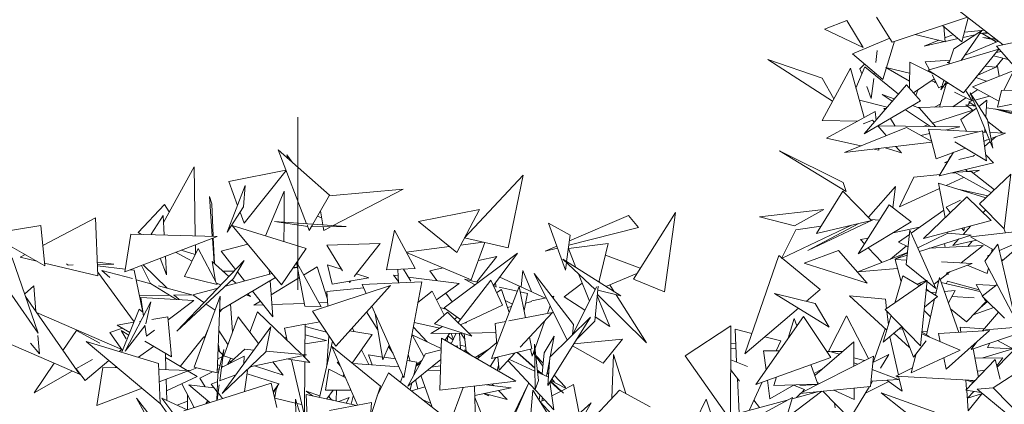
# Model space of a CAD drawing. Header units: metres. Extents: x -14.5 to 19.7, y -19.1 to 4.
# Tile 128 of 218: x 16.32 to 16.891, y 3.109 to 3.331. Entities that reach past the tile are written whole.
import ezdxf

# ---------------------------------------------------------------- set-up
doc = ezdxf.new("R2010")
doc.units = ezdxf.units.M
doc.linetypes.add('Traço ponto', pattern=[0.015875, 0.00635, -0.004762, 0, -0.004762])
doc.layers.add('A-DETL', color=7, linetype='Continuous', lineweight=5, true_color=0x00a600)
doc.layers.add('L-PLNT', color=7, linetype='Continuous', lineweight=5, true_color=0x005900)
doc.layers.add('G-IMPT', color=7, linetype='Continuous', lineweight=5)

# ---------------------------------------------------------------- blocks, each defined once
blk = doc.blocks.new('ÁRVORES ORNAMENTAIS - Pequeno e Médio Porte - Ipê-roxo-2976198-A')
at = {"layer": 'G-IMPT', "color": 253, "true_color": 0xaaaaaa}
for p, q in [((6.41561, 3.317), (6.39008, 3.33669)), ((6.32486, 3.33094), (6.31201, 3.32597)), ((6.32486, 3.33094), (6.33438, 3.3153)), ((6.34214, 3.33288), (6.35125, 3.31855)), ((6.395, 3.33289), (6.35125, 3.31855)), ((6.39173, 3.31869), (6.39531, 3.33265)), ((6.31201, 3.32597), (6.33438, 3.3153)), ((6.39173, 3.31869), (6.38048, 3.32813)), ((6.38126, 3.32748), (6.38192, 3.31869)), ((6.38698, 3.31464), (6.4032, 3.32527)), ((6.39123, 3.3079), (6.4032, 3.32527)), ((6.40479, 3.32534), (6.39315, 3.32424)), ((6.34984, 3.32077), (6.32825, 3.31174)), ((6.3646, 3.32293), (6.38192, 3.31869)), ((6.36971, 3.31618), (6.37834, 3.31956)), ((6.38175, 3.3209), (6.38676, 3.32286)), ((6.38954, 3.32053), (6.38191, 3.31886)), ((6.39918, 3.32264), (6.39236, 3.32114)), ((6.40588, 3.3241), (6.40177, 3.32321)), ((6.40343, 3.32357), (6.40812, 3.32074)), ((6.41253, 3.31938), (6.40388, 3.32114)), ((6.41114, 3.32045), (6.40388, 3.32114)), ((6.40427, 3.32375), (6.40702, 3.32362)), ((6.40927, 3.32004), (6.41181, 3.31851)), ((6.44009, 3.3223), (6.41174, 3.31617)), ((6.34173, 3.30666), (6.34259, 3.31354)), ((6.34586, 3.29683), (6.35264, 3.31901)), ((6.38155, 3.31878), (6.36971, 3.31618)), ((6.41305, 3.31439), (6.37206, 3.3022)), ((6.38698, 3.31464), (6.38419, 3.30581)), ((6.39269, 3.28916), (6.41305, 3.31439)), ((6.413, 3.31901), (6.3932, 3.31076)), ((6.44297, 3.28066), (6.41174, 3.31617)), ((6.3167, 3.2842), (6.27916, 3.3084)), ((6.27916, 3.3084), (6.31054, 3.29756)), ((6.34586, 3.29683), (6.32825, 3.31174)), ((6.37045, 3.30708), (6.38492, 3.30811)), ((6.41856, 3.30842), (6.40996, 3.31056)), ((6.41137, 3.30402), (6.4157, 3.30913)), ((6.41444, 3.3131), (6.41155, 3.31254)), ((6.32696, 3.30334), (6.31068, 3.27298)), ((6.33505, 3.27475), (6.32696, 3.30334)), ((6.33021, 3.29187), (6.33542, 3.30421)), ((6.33253, 3.30291), (6.33526, 3.3058)), ((6.33253, 3.30291), (6.33364, 3.30001)), ((6.35481, 3.28831), (6.33542, 3.30421)), ((6.36128, 3.29582), (6.34761, 3.30371)), ((6.34761, 3.30371), (6.36133, 3.30041)), ((6.36124, 3.29175), (6.3614, 3.30692)), ((6.3614, 3.30692), (6.3751, 3.30012)), ((6.37045, 3.30708), (6.37287, 3.30243)), ((6.39269, 3.28916), (6.37206, 3.3022)), ((6.38463, 3.30719), (6.38319, 3.30659)), ((6.38441, 3.30648), (6.38319, 3.30659)), ((6.39793, 3.29259), (6.42173, 3.3021)), ((6.41234, 3.30437), (6.40088, 3.2993)), ((6.41137, 3.30402), (6.40514, 3.30459)), ((6.41234, 3.30437), (6.41336, 3.29876)), ((6.41595, 3.2905), (6.42259, 3.30383)), ((6.31744, 3.28557), (6.31054, 3.29756)), ((6.33913, 3.28574), (6.34058, 3.29739)), ((6.34087, 3.29974), (6.34102, 3.30093)), ((6.36361, 3.28905), (6.37559, 3.29719)), ((6.37439, 3.29951), (6.37834, 3.29191)), ((6.39983, 3.298), (6.40591, 3.29578)), ((6.33506, 3.26535), (6.35949, 3.29375)), ((6.33644, 3.29273), (6.33913, 3.28574)), ((6.36773, 3.28437), (6.35949, 3.29375)), ((6.36501, 3.28746), (6.36603, 3.29069)), ((6.37605, 3.29549), (6.37381, 3.29598)), ((6.37641, 3.29563), (6.37558, 3.29531)), ((6.37558, 3.29531), (6.37691, 3.29466)), ((6.3801, 3.29286), (6.37834, 3.29191)), ((6.38248, 3.29415), (6.37864, 3.28084)), ((6.38116, 3.29622), (6.37946, 3.29081)), ((6.37946, 3.29081), (6.38268, 3.29549)), ((6.38079, 3.29275), (6.38192, 3.29219)), ((6.38373, 3.29483), (6.38132, 3.29352)), ((6.39696, 3.2883), (6.40088, 3.29097)), ((6.41319, 3.28426), (6.39793, 3.29259)), ((6.41467, 3.29047), (6.43385, 3.29103)), ((6.35132, 3.28425), (6.34539, 3.28819)), ((6.34539, 3.28819), (6.35246, 3.28558)), ((6.38633, 3.28105), (6.39397, 3.28626)), ((6.38748, 3.28945), (6.3976, 3.28447)), ((6.39381, 3.29054), (6.3976, 3.28447)), ((6.39573, 3.28746), (6.39681, 3.28819)), ((6.40657, 3.27335), (6.39641, 3.28914)), ((6.39641, 3.28914), (6.40966, 3.2571)), ((6.40771, 3.28725), (6.39919, 3.28482)), ((6.41467, 3.29047), (6.41235, 3.28073)), ((6.43684, 3.28573), (6.41235, 3.28073)), ((6.3322, 3.28483), (6.34833, 3.28077)), ((6.36773, 3.28437), (6.33506, 3.26535)), ((6.34641, 3.27997), (6.34766, 3.28)), ((6.34641, 3.27997), (6.34694, 3.27916)), ((6.37342, 3.26957), (6.35889, 3.27922)), ((6.36308, 3.28166), (6.36705, 3.28019)), ((6.36621, 3.28051), (6.39511, 3.28129)), ((6.37637, 3.26953), (6.36705, 3.28019)), ((6.37911, 3.28245), (6.37586, 3.28077)), ((6.40009, 3.28024), (6.39115, 3.27363)), ((6.39827, 3.27889), (6.39404, 3.28211)), ((6.39404, 3.28211), (6.39965, 3.28132)), ((6.39516, 3.28195), (6.39627, 3.2835)), ((6.39831, 3.28457), (6.39577, 3.28384)), ((6.39577, 3.28384), (6.39929, 3.2814)), ((6.40623, 3.28478), (6.40148, 3.28126)), ((6.40623, 3.28478), (6.40553, 3.27496)), ((6.40592, 3.28045), (6.41112, 3.27972)), ((6.43716, 3.27382), (6.41057, 3.27988)), ((6.43202, 3.27375), (6.41057, 3.27988)), ((6.41148, 3.27967), (6.43205, 3.27681)), ((6.34139, 3.27818), (6.31307, 3.26285)), ((6.34139, 3.27818), (6.34186, 3.27325)), ((6.3502, 3.27416), (6.35302, 3.26986)), ((6.39798, 3.2791), (6.3747, 3.27144)), ((6.39434, 3.26685), (6.39115, 3.27363)), ((6.33126, 3.2727), (6.31068, 3.27298)), ((6.32351, 3.25444), (6.35947, 3.26904)), ((6.33436, 3.27109), (6.33991, 3.27316)), ((6.34079, 3.27217), (6.33991, 3.27316)), ((6.34778, 3.26429), (6.34282, 3.26987)), ((6.39058, 3.26933), (6.34303, 3.26999)), ((6.37415, 3.2609), (6.35947, 3.26904)), ((6.37196, 3.27054), (6.3692, 3.26963)), ((6.37674, 3.25093), (6.3723, 3.26796)), ((6.40098, 3.26651), (6.3723, 3.26796)), ((6.38201, 3.26747), (6.39058, 3.26933)), ((6.40505, 3.26824), (6.40491, 3.26631)), ((6.40657, 3.27335), (6.40966, 3.2571)), ((6.41548, 3.26578), (6.40674, 3.27243)), ((6.31307, 3.26285), (6.33298, 3.25828)), ((6.36785, 3.26439), (6.37295, 3.2655)), ((6.40356, 3.26714), (6.38707, 3.26309)), ((6.40356, 3.26714), (6.40596, 3.24968)), ((6.40587, 3.26626), (6.40422, 3.26635)), ((6.4044, 3.26109), (6.40753, 3.26224)), ((6.41695, 3.2657), (6.40793, 3.26616)), ((6.4086, 3.26263), (6.41695, 3.2657)), ((6.40884, 3.2614), (6.41158, 3.26373)), ((6.41381, 3.26586), (6.41457, 3.26627)), ((6.37424, 3.26052), (6.32351, 3.25444)), ((6.34079, 3.25649), (6.34351, 3.25587)), ((6.34342, 3.25683), (6.34351, 3.25587)), ((6.34717, 3.25727), (6.35668, 3.25427)), ((6.35668, 3.25427), (6.35335, 3.25801)), ((6.37674, 3.25093), (6.39349, 3.25708)), ((6.38758, 3.2606), (6.40596, 3.24968)), ((6.40444, 3.26079), (6.40624, 3.26176)), ((6.40482, 3.25798), (6.40813, 3.26079)), ((6.01147, 3.21325), (5.99493, 3.25606)), ((5.99493, 3.25606), (6.02471, 3.22975)), ((6.00075, 3.25091), (6, 3.2531)), ((6, 3.2531), (6.00311, 3.24883)), ((6.32444, 3.23197), (6.28591, 3.2555)), ((6.28591, 3.2555), (6.32289, 3.2372)), ((6.38686, 3.25465), (6.37858, 3.24089)), ((6.38345, 3.24944), (6.38507, 3.25234)), ((6.39823, 3.25237), (6.38985, 3.2504)), ((6.39823, 3.25237), (6.39905, 3.25306)), ((6.4055, 3.25307), (6.40996, 3.24855)), ((5.92844, 3.21402), (5.94617, 3.24629)), ((5.94617, 3.24629), (5.94685, 3.20626)), ((6.37858, 3.24089), (6.40996, 3.24855)), ((6.37975, 3.24283), (6.3831, 3.24881)), ((6.38167, 3.24848), (6.38386, 3.24966)), ((6.38339, 3.24888), (6.38167, 3.24848)), ((5.99948, 3.24428), (5.96632, 3.23764)), ((5.97521, 3.21364), (5.99959, 3.244)), ((6.10308, 3.20512), (6.1372, 3.24135)), ((6.1372, 3.24135), (6.12843, 3.19916)), ((6.36385, 3.24019), (6.35557, 3.22304)), ((6.36385, 3.24019), (6.37914, 3.24182)), ((6.39271, 3.24006), (6.38249, 3.23538)), ((6.38494, 3.24244), (6.38784, 3.24275)), ((6.3873, 3.24304), (6.39708, 3.24358)), ((6.3873, 3.24304), (6.40875, 3.23124)), ((6.39489, 3.2435), (6.39369, 3.24458)), ((6.39408, 3.24341), (6.40183, 3.24424)), ((6.41055, 3.23294), (6.39708, 3.24358)), ((6.40183, 3.24424), (6.3983, 3.24262)), ((6.4201, 3.24195), (6.40182, 3.22471)), ((6.41621, 3.21032), (6.4201, 3.24195)), ((5.96541, 3.20835), (5.97592, 3.23546)), ((5.97142, 3.22387), (5.96632, 3.23764)), ((5.97477, 3.22297), (5.97592, 3.23546)), ((6.32444, 3.23197), (6.32289, 3.2372)), ((6.3532, 3.23479), (6.33748, 3.21698)), ((6.3532, 3.23479), (6.35154, 3.22267)), ((6.37877, 3.23367), (6.35557, 3.22304)), ((6.37818, 3.2367), (6.40561, 3.22828)), ((6.37818, 3.2367), (6.382, 3.21687)), ((5.95508, 3.22903), (5.95676, 3.20599)), ((5.95508, 3.22903), (5.95648, 3.22483)), ((5.9985, 3.23201), (5.98762, 3.20616)), ((5.99838, 3.21418), (5.9985, 3.23201)), ((6.01515, 3.21299), (6.02471, 3.22975)), ((6.06743, 3.2332), (6.02453, 3.22942)), ((6.02683, 3.21216), (6.06743, 3.2332)), ((6.3226, 3.23204), (6.3073, 3.20755)), ((6.3226, 3.23204), (6.33925, 3.21518)), ((6.36939, 3.20474), (6.39448, 3.22888)), ((6.39025, 3.23299), (6.40676, 3.22936)), ((6.40865, 3.2151), (6.39448, 3.22888)), ((5.91374, 3.20811), (5.92903, 3.22446)), ((5.93177, 3.22008), (5.92903, 3.22446)), ((5.95732, 3.20598), (5.95648, 3.22483)), ((5.96541, 3.20835), (5.97477, 3.22297)), ((6.34952, 3.22424), (6.33146, 3.19577)), ((6.34952, 3.22424), (6.3623, 3.21431)), ((6.39086, 3.22685), (6.38257, 3.22286)), ((6.38257, 3.22286), (6.38492, 3.21969)), ((6.41621, 3.21032), (6.40182, 3.22471)), ((5.88899, 3.21669), (5.85842, 3.2007)), ((5.88899, 3.21669), (5.89039, 3.18303)), ((5.9282, 3.21803), (5.92124, 3.20715)), ((5.92886, 3.20673), (5.9282, 3.21803)), ((5.97521, 3.21364), (5.97286, 3.21998)), ((6.01784, 3.2177), (6.02018, 3.21674)), ((6.02089, 3.21258), (6.01952, 3.22065)), ((6.11173, 3.22153), (6.07645, 3.21447)), ((6.09859, 3.19661), (6.11173, 3.22153)), ((6.164, 3.20333), (6.19816, 3.218)), ((6.20401, 3.21098), (6.19816, 3.218)), ((6.20108, 3.18116), (6.22548, 3.21977)), ((6.22548, 3.21977), (6.21918, 3.17374)), ((6.31152, 3.22154), (6.2742, 3.21729)), ((6.29455, 3.21192), (6.2742, 3.21729)), ((6.29455, 3.21192), (6.31152, 3.22154)), ((6.36231, 3.2078), (6.38117, 3.22116)), ((6.40536, 3.22117), (6.40397, 3.21965)), ((5.85735, 3.21211), (5.8272, 3.20721)), ((5.85735, 3.21211), (5.85953, 3.18892)), ((5.99693, 3.17779), (5.96827, 3.21212)), ((5.96827, 3.21212), (6.0112, 3.1989)), ((6.03434, 3.21162), (5.99283, 3.21458)), ((5.99283, 3.21458), (6.0121, 3.21161)), ((5.99831, 3.20287), (5.99838, 3.21372)), ((6.01301, 3.20924), (6.01173, 3.21256)), ((6.01301, 3.20924), (6.01496, 3.21265)), ((6.03434, 3.21162), (6.01423, 3.21137)), ((6.02144, 3.20936), (6.02108, 3.21145)), ((6.02144, 3.20936), (6.02522, 3.21132)), ((6.09859, 3.19661), (6.07645, 3.21447)), ((6.16162, 3.1863), (6.15175, 3.21364)), ((6.15175, 3.21364), (6.16445, 3.20656)), ((6.20401, 3.21098), (6.16364, 3.20076)), ((6.32766, 3.21242), (6.28707, 3.19315)), ((6.2953, 3.20978), (6.30998, 3.21185)), ((6.3401, 3.21558), (6.30238, 3.19768)), ((6.30238, 3.19768), (6.33196, 3.21344)), ((6.3073, 3.20755), (6.33925, 3.21518)), ((6.33146, 3.19577), (6.3623, 3.21431)), ((6.34388, 3.21535), (6.33878, 3.21566)), ((6.35177, 3.20798), (6.36717, 3.21124)), ((6.40865, 3.2151), (6.36939, 3.20474)), ((6.39695, 3.21201), (6.39237, 3.20703)), ((6.39329, 3.21105), (6.39278, 3.20907)), ((6.44862, 3.21307), (6.41344, 3.1977)), ((5.8272, 3.20721), (5.85953, 3.18892)), ((5.90955, 3.20724), (5.90599, 3.18536)), ((5.95954, 3.20592), (5.90599, 3.18536)), ((5.90955, 3.20724), (5.95954, 3.20592)), ((5.91374, 3.20811), (5.91569, 3.20708)), ((5.95803, 3.19021), (5.95736, 3.20509)), ((6.05779, 3.18646), (6.06238, 3.20959)), ((6.07446, 3.1872), (6.06238, 3.20959)), ((6.10301, 3.20499), (6.12843, 3.19916)), ((6.16232, 3.19132), (6.16445, 3.20656)), ((6.2953, 3.20978), (6.28707, 3.19315)), ((6.33293, 3.20399), (6.33726, 3.20491)), ((6.35482, 3.2025), (6.36125, 3.20705)), ((6.36152, 3.20959), (6.35941, 3.18955)), ((6.37665, 3.17568), (6.36152, 3.20959)), ((6.38343, 3.20782), (6.36611, 3.19928)), ((6.36704, 3.19721), (6.39702, 3.20662)), ((6.3837, 3.20851), (6.38329, 3.20774)), ((6.38343, 3.20782), (6.39702, 3.20662)), ((6.39164, 3.21061), (6.39278, 3.20907)), ((6.42968, 3.20936), (6.39669, 3.20564)), ((6.41005, 3.19815), (6.39669, 3.20564)), ((6.41695, 3.20793), (6.416, 3.21053)), ((5.94694, 3.20109), (5.94703, 3.19574)), ((5.95684, 3.20489), (5.9579, 3.19033)), ((5.96186, 3.19725), (5.9773, 3.20131)), ((6.02326, 3.20074), (6.05407, 3.20173)), ((6.02326, 3.20074), (6.03228, 3.18584)), ((6.05407, 3.20173), (6.03916, 3.18263)), ((6.06932, 3.19674), (6.09443, 3.19997)), ((6.10079, 3.20078), (6.11398, 3.20247)), ((6.10705, 3.18076), (6.11485, 3.20228)), ((6.14993, 3.19728), (6.15662, 3.20016)), ((6.1865, 3.2017), (6.16341, 3.19886)), ((6.1865, 3.2017), (6.18106, 3.17944)), ((6.33293, 3.20399), (6.33517, 3.20161)), ((6.33735, 3.19931), (6.34543, 3.19075)), ((6.35941, 3.20031), (6.35023, 3.19262)), ((6.35482, 3.2025), (6.36049, 3.19979)), ((6.40406, 3.20057), (6.37268, 3.19898)), ((6.38193, 3.19944), (6.38167, 3.2018)), ((6.38996, 3.2044), (6.38642, 3.20055)), ((6.40017, 3.20369), (6.38642, 3.20055)), ((6.39124, 3.1905), (6.40406, 3.20057)), ((6.3976, 3.2031), (6.39507, 3.20011)), ((6.41258, 3.20145), (6.40505, 3.19162)), ((6.41258, 3.20145), (6.42251, 3.15815)), ((6.42937, 3.20417), (6.41484, 3.19158)), ((5.85572, 3.14981), (5.84063, 3.19353)), ((5.84818, 3.19534), (5.84526, 3.19381)), ((5.84526, 3.19381), (5.85501, 3.19148)), ((5.93022, 3.18369), (5.92959, 3.19442)), ((5.93543, 3.19666), (5.94502, 3.1916)), ((5.93865, 3.1979), (5.94684, 3.19535)), ((5.94851, 3.19878), (5.94068, 3.18269)), ((5.94851, 3.19878), (5.95958, 3.17806)), ((5.96186, 3.19725), (5.97021, 3.18669)), ((5.99693, 3.17779), (6.0112, 3.1989)), ((6.10705, 3.18076), (6.06946, 3.19647)), ((6.09135, 3.16447), (6.13385, 3.19607)), ((6.11017, 3.17948), (6.12184, 3.19431)), ((6.12184, 3.19431), (6.11113, 3.19201)), ((6.13385, 3.19607), (6.11991, 3.17734)), ((6.15701, 3.19908), (6.14993, 3.19728)), ((6.16776, 3.18787), (6.16341, 3.19886)), ((6.20507, 3.18747), (6.18488, 3.19509)), ((6.28548, 3.19482), (6.26567, 3.13773)), ((6.28548, 3.19482), (6.2872, 3.1934)), ((6.30022, 3.1903), (6.32007, 3.19765)), ((6.33666, 3.17876), (6.32007, 3.19765)), ((6.33138, 3.18526), (6.36014, 3.19649)), ((6.36013, 3.19633), (6.35284, 3.19275)), ((6.35284, 3.19275), (6.35998, 3.19499)), ((6.40782, 3.19524), (6.40661, 3.19471)), ((6.40728, 3.19453), (6.40661, 3.19471)), ((6.40886, 3.19659), (6.40926, 3.19859)), ((5.85939, 3.19044), (5.89039, 3.18303)), ((5.87309, 3.18929), (5.87219, 3.18994)), ((5.87594, 3.18935), (5.87309, 3.18929)), ((5.89956, 3.18985), (5.89006, 3.19093)), ((5.89956, 3.18985), (5.89012, 3.18965)), ((5.89015, 3.18887), (5.90625, 3.18694)), ((5.91575, 3.18911), (5.92097, 3.17858)), ((5.9306, 3.17591), (5.91669, 3.18947)), ((5.93022, 3.18369), (5.92656, 3.19326)), ((5.93612, 3.15097), (5.97523, 3.19195)), ((5.9663, 3.18259), (5.95673, 3.19141)), ((5.95673, 3.19141), (5.95858, 3.17993)), ((5.96906, 3.18145), (5.97523, 3.19195)), ((6.00353, 3.18755), (6.00622, 3.18787)), ((6.00372, 3.18783), (6.0062, 3.18796)), ((6.01044, 3.16548), (6.00568, 3.19073)), ((6.01997, 3.16512), (6.00572, 3.19078)), ((6.00976, 3.18351), (6.01762, 3.18826)), ((6.02352, 3.16946), (6.01762, 3.18826)), ((6.03161, 3.18695), (6.02365, 3.18948)), ((6.02626, 3.1782), (6.02365, 3.18948)), ((6.17891, 3.17511), (6.16012, 3.19271)), ((6.19379, 3.17137), (6.16012, 3.19271)), ((6.16162, 3.1863), (6.16224, 3.19073)), ((6.28734, 3.19328), (6.30942, 3.17504)), ((6.30022, 3.1903), (6.33666, 3.17876)), ((6.35639, 3.17963), (6.35299, 3.19244)), ((6.35968, 3.1921), (6.35299, 3.19244)), ((6.37127, 3.18001), (6.35941, 3.18955)), ((6.39763, 3.19018), (6.37981, 3.19108)), ((6.38253, 3.18457), (6.39763, 3.19018)), ((6.40639, 3.18435), (6.39483, 3.18914)), ((6.42251, 3.15815), (6.40505, 3.19162)), ((6.41566, 3.19229), (6.41462, 3.19257)), ((5.89031, 3.18515), (5.91143, 3.15636)), ((5.89726, 3.18203), (5.89271, 3.18621)), ((5.91043, 3.18139), (5.89271, 3.18621)), ((5.90919, 3.18659), (5.91149, 3.18632)), ((5.9165, 3.16198), (5.91149, 3.18632)), ((5.94068, 3.18269), (5.95958, 3.17806)), ((5.96295, 3.18567), (5.96957, 3.18602)), ((5.96932, 3.18575), (5.96307, 3.18556)), ((5.99146, 3.18435), (5.96433, 3.17707)), ((5.97132, 3.18529), (5.97545, 3.18006)), ((5.98998, 3.18395), (5.9898, 3.18633)), ((6.0476, 3.18187), (6.04036, 3.18417)), ((6.07446, 3.1872), (6.05779, 3.18646)), ((6.06182, 3.18343), (6.06466, 3.18307)), ((6.06182, 3.18343), (6.06485, 3.17968)), ((6.06489, 3.179), (6.06445, 3.18676)), ((6.06761, 3.1869), (6.07193, 3.17985)), ((6.0704, 3.18235), (6.0999, 3.1786)), ((6.09066, 3.18761), (6.08295, 3.18595)), ((6.08705, 3.18023), (6.08295, 3.18595)), ((6.12355, 3.18223), (6.15004, 3.17018)), ((6.13691, 3.18611), (6.13599, 3.17657)), ((6.13691, 3.18611), (6.14188, 3.17389)), ((6.16631, 3.15474), (6.14349, 3.18446)), ((6.14349, 3.18446), (6.16271, 3.14582)), ((6.17552, 3.16828), (6.16922, 3.18419)), ((6.20309, 3.18434), (6.18508, 3.17689)), ((6.35434, 3.18737), (6.33138, 3.18526)), ((6.35275, 3.16728), (6.35741, 3.18307)), ((6.36722, 3.17723), (6.35741, 3.18307)), ((6.37901, 3.1809), (6.38472, 3.18539)), ((6.38368, 3.18371), (6.38285, 3.18392)), ((6.38368, 3.18371), (6.38359, 3.1845)), ((6.40639, 3.18435), (6.40707, 3.18774)), ((5.84789, 3.17249), (5.85314, 3.17721)), ((5.85439, 3.16243), (5.85314, 3.17721)), ((5.92114, 3.17848), (5.91263, 3.1808)), ((5.93603, 3.16932), (5.92097, 3.17858)), ((5.94498, 3.172), (5.92554, 3.17728)), ((5.96906, 3.18145), (5.93612, 3.15097)), ((5.9617, 3.17777), (5.95921, 3.17875)), ((5.96104, 3.16285), (5.99343, 3.18199)), ((5.97049, 3.17872), (5.9683, 3.18074)), ((5.99188, 3.15928), (5.99028, 3.18012)), ((5.99089, 3.17208), (6.00732, 3.18203)), ((6.0601, 3.17751), (6.01491, 3.1626)), ((6.0476, 3.18187), (6.02626, 3.1782)), ((6.02842, 3.14233), (6.0601, 3.17751)), ((6.03591, 3.17986), (6.03639, 3.17907)), ((6.03717, 3.18008), (6.03639, 3.17907)), ((6.07831, 3.17958), (6.04373, 3.17808)), ((6.04605, 3.17287), (6.04373, 3.17808)), ((6.07831, 3.17958), (6.06792, 3.1239)), ((6.0999, 3.1786), (6.08681, 3.1692)), ((6.1184, 3.18055), (6.09935, 3.1559)), ((6.10932, 3.17783), (6.10311, 3.18109)), ((6.10311, 3.18109), (6.11121, 3.17924)), ((6.10826, 3.17704), (6.10901, 3.17799)), ((6.1184, 3.18055), (6.12523, 3.16604)), ((6.11873, 3.13509), (6.13482, 3.17683)), ((6.11995, 3.17725), (6.12143, 3.17691)), ((6.12101, 3.17882), (6.12154, 3.1764)), ((6.12327, 3.17649), (6.13377, 3.17409)), ((6.13852, 3.15876), (6.13482, 3.17683)), ((6.16089, 3.17085), (6.17134, 3.17884)), ((6.1797, 3.1767), (6.16602, 3.14909)), ((6.18072, 3.17699), (6.17864, 3.15678)), ((6.18145, 3.1792), (6.18131, 3.18046)), ((6.18742, 3.17786), (6.18999, 3.17378)), ((6.20108, 3.18116), (6.21918, 3.17374)), ((6.34718, 3.16345), (6.37162, 3.18025)), ((6.3655, 3.17825), (6.37094, 3.18027)), ((6.36693, 3.17878), (6.36809, 3.17783)), ((6.37162, 3.18025), (6.36768, 3.14253)), ((6.37665, 3.17568), (6.37157, 3.17977)), ((6.37554, 3.17817), (6.37823, 3.18028)), ((6.37861, 3.18201), (6.37634, 3.17181)), ((6.37804, 3.17947), (6.37738, 3.17962)), ((6.38999, 3.15026), (6.37861, 3.18201)), ((6.40213, 3.17404), (6.37965, 3.17911)), ((6.38327, 3.17994), (6.3826, 3.17844)), ((6.38327, 3.17994), (6.40165, 3.17489)), ((6.40361, 3.17138), (6.39997, 3.17791)), ((6.41155, 3.17745), (6.39997, 3.17791)), ((6.40347, 3.17127), (6.41218, 3.17794)), ((5.85572, 3.14981), (5.8404, 3.17189)), ((5.87975, 3.12595), (5.84838, 3.17108)), ((5.91451, 3.17166), (5.93191, 3.17185)), ((5.93419, 3.17188), (5.94498, 3.172)), ((5.93745, 3.16924), (5.93473, 3.17189)), ((5.9594, 3.17575), (5.94546, 3.17202)), ((5.95191, 3.16752), (5.94546, 3.17202)), ((5.96136, 3.17127), (5.94633, 3.13017)), ((5.95968, 3.1269), (5.96136, 3.17127)), ((5.97887, 3.17099), (5.97644, 3.17195)), ((5.97887, 3.17099), (5.97729, 3.17245)), ((5.98013, 3.17413), (5.99188, 3.15928)), ((6.04461, 3.17611), (6.02312, 3.17403)), ((6.02387, 3.16555), (6.02312, 3.17403)), ((6.08437, 3.17419), (6.07607, 3.16755)), ((6.09121, 3.16019), (6.08437, 3.17419)), ((6.09592, 3.16787), (6.09219, 3.17307)), ((6.12179, 3.17335), (6.12454, 3.17507)), ((6.12902, 3.16177), (6.12454, 3.17507)), ((6.13546, 3.17371), (6.13961, 3.17276)), ((6.13772, 3.16293), (6.13961, 3.17276)), ((6.15381, 3.17101), (6.15485, 3.17123)), ((6.15446, 3.17016), (6.15485, 3.17123)), ((6.16089, 3.17085), (6.17294, 3.16306)), ((6.18746, 3.15368), (6.18015, 3.17146)), ((6.20869, 3.14412), (6.18023, 3.17222)), ((6.18047, 3.17463), (6.19379, 3.17137)), ((6.1911, 3.17203), (6.20869, 3.14412)), ((6.30657, 3.16691), (6.28303, 3.17278)), ((6.28303, 3.17278), (6.31475, 3.15318)), ((6.3014, 3.1682), (6.30942, 3.17504)), ((6.34729, 3.16946), (6.32641, 3.17153)), ((6.32641, 3.17153), (6.34812, 3.15155)), ((6.37751, 3.17111), (6.37, 3.16478)), ((6.37751, 3.17111), (6.37106, 3.17495)), ((6.37111, 3.17535), (6.37301, 3.17379)), ((6.37674, 3.1736), (6.37379, 3.17332)), ((6.38777, 3.17462), (6.38147, 3.17404)), ((6.38777, 3.17462), (6.38384, 3.16741)), ((6.39883, 3.17027), (6.38582, 3.17105)), ((6.40347, 3.17127), (6.41637, 3.15841)), ((6.40514, 3.16864), (6.40393, 3.17081)), ((5.90618, 3.13943), (5.92119, 3.168)), ((5.91531, 3.17049), (5.94612, 3.16875)), ((5.91531, 3.17049), (5.91685, 3.15974)), ((5.92119, 3.168), (5.91812, 3.15527)), ((5.94612, 3.16875), (5.9312, 3.1576)), ((5.95835, 3.16304), (5.95311, 3.16669)), ((5.96851, 3.15056), (5.96734, 3.16657)), ((5.98084, 3.16599), (5.98472, 3.16833)), ((5.98642, 3.16618), (5.98084, 3.16599)), ((6.01015, 3.16702), (5.99133, 3.16636)), ((6.01997, 3.16512), (6.01044, 3.16548)), ((6.0237, 3.1675), (6.01875, 3.16732)), ((6.06792, 3.1239), (6.04933, 3.16554)), ((6.12523, 3.16604), (6.1007, 3.15458)), ((6.13085, 3.16653), (6.12668, 3.16872)), ((6.13036, 3.16524), (6.12804, 3.16468)), ((6.14212, 3.16809), (6.13855, 3.16723)), ((6.14218, 3.16847), (6.15054, 3.17029)), ((6.15125, 3.16122), (6.15284, 3.16565)), ((6.30657, 3.16691), (6.31475, 3.15318)), ((6.34729, 3.16946), (6.34794, 3.16397)), ((6.37588, 3.16974), (6.37124, 3.14892)), ((6.40616, 3.16858), (6.39427, 3.15632)), ((6.40652, 3.16823), (6.40226, 3.16456)), ((6.40514, 3.16864), (6.40597, 3.16877)), ((5.85485, 3.16177), (5.9042, 3.14042)), ((5.91442, 3.16367), (5.9042, 3.13873)), ((5.91442, 3.16367), (5.91653, 3.16195)), ((5.93105, 3.15926), (5.92163, 3.15774)), ((5.93105, 3.15926), (5.93317, 3.13606)), ((5.96253, 3.16373), (5.96101, 3.16201)), ((5.96344, 3.13658), (5.9717, 3.15935)), ((5.98364, 3.14385), (5.9717, 3.15935)), ((5.97861, 3.15038), (5.98296, 3.16218)), ((6.00848, 3.13759), (5.98296, 3.16218)), ((6.02842, 3.14233), (6.01491, 3.1626)), ((6.04623, 3.1621), (6.05285, 3.15172)), ((6.05572, 3.13436), (6.0513, 3.16111)), ((6.08564, 3.1553), (6.09322, 3.16195)), ((6.08899, 3.16473), (6.09279, 3.16343)), ((6.09135, 3.16447), (6.10071, 3.15766)), ((6.10728, 3.14809), (6.09322, 3.16195)), ((6.12885, 3.1569), (6.15409, 3.16176)), ((6.13536, 3.1416), (6.15409, 3.16176)), ((6.17889, 3.15922), (6.18746, 3.15368)), ((6.26567, 3.13773), (6.2968, 3.16427)), ((6.29972, 3.15949), (6.27219, 3.12012)), ((6.29972, 3.15949), (6.31559, 3.1357)), ((6.31423, 3.1394), (6.3248, 3.15978)), ((6.3248, 3.15978), (6.33748, 3.13503)), ((6.34607, 3.14459), (6.3506, 3.15996)), ((6.34718, 3.16345), (6.36768, 3.14253)), ((6.34811, 3.1625), (6.34904, 3.15467)), ((6.37355, 3.15928), (6.36982, 3.163)), ((6.38512, 3.16384), (6.39427, 3.15632)), ((6.41018, 3.16458), (6.39828, 3.16045)), ((6.40366, 3.15107), (6.41283, 3.16194)), ((5.91131, 3.15608), (5.9015, 3.1545)), ((5.9015, 3.1545), (5.9089, 3.15019)), ((5.90618, 3.13943), (5.91766, 3.1541)), ((5.91526, 3.15672), (5.91452, 3.1566)), ((5.9176, 3.15453), (5.91852, 3.14812)), ((6.01066, 3.15493), (5.99858, 3.15266)), ((6.01066, 3.15493), (6.01054, 3.13741)), ((6.02304, 3.15041), (6.01065, 3.15364)), ((6.01908, 3.15634), (6.01066, 3.15483)), ((6.08886, 3.15277), (6.07392, 3.15606)), ((6.08365, 3.14951), (6.09038, 3.15372)), ((6.08564, 3.1553), (6.10728, 3.14809)), ((6.09723, 3.158), (6.09885, 3.15901)), ((6.10418, 3.15621), (6.10366, 3.15551)), ((6.12093, 3.15537), (6.127, 3.15654)), ((6.12093, 3.15537), (6.1219, 3.14332)), ((6.14405, 3.14119), (6.14978, 3.15712)), ((6.1514, 3.11955), (6.17618, 3.15914)), ((6.15265, 3.13585), (6.17618, 3.15914)), ((6.16631, 3.15474), (6.16571, 3.14878)), ((6.17864, 3.15678), (6.16792, 3.14594)), ((6.23104, 3.13662), (6.25761, 3.15398)), ((6.25739, 3.09936), (6.25761, 3.15398)), ((6.29097, 3.14698), (6.29442, 3.15836)), ((6.29442, 3.15836), (6.29595, 3.1541)), ((6.35669, 3.15355), (6.34607, 3.14459)), ((6.35657, 3.15386), (6.36358, 3.13582)), ((6.39705, 3.14028), (6.43772, 3.15411)), ((6.43754, 3.15447), (6.40531, 3.15167)), ((5.85648, 3.1378), (5.85557, 3.14854)), ((5.87011, 3.1398), (5.87801, 3.15139)), ((5.89154, 3.14394), (5.87801, 3.15139)), ((5.90458, 3.1527), (5.89723, 3.15017)), ((5.90464, 3.1398), (5.89723, 3.15017)), ((5.90827, 3.14865), (5.90383, 3.15134)), ((5.90383, 3.15134), (5.90686, 3.1465)), ((5.92321, 3.15162), (5.91852, 3.14812)), ((5.95445, 3.15238), (5.95224, 3.14729)), ((5.96583, 3.14317), (5.9606, 3.15131)), ((5.96246, 3.11479), (5.99064, 3.15346)), ((5.9879, 3.139), (5.99064, 3.15346)), ((6.0002, 3.14557), (5.99858, 3.15266)), ((6.02298, 3.14548), (6.01062, 3.14892)), ((6.02436, 3.14806), (6.02321, 3.13095)), ((6.03642, 3.15121), (6.04958, 3.14895)), ((6.0379, 3.15285), (6.03916, 3.15074)), ((6.03793, 3.13246), (6.04958, 3.14895)), ((6.07956, 3.13619), (6.07272, 3.14876)), ((6.07272, 3.14876), (6.08948, 3.14084)), ((6.08135, 3.14468), (6.07342, 3.15336)), ((6.10211, 3.14981), (6.08365, 3.14951)), ((6.09191, 3.14565), (6.0943, 3.14968)), ((6.09347, 3.14828), (6.09306, 3.14499)), ((6.09347, 3.14828), (6.09633, 3.14589)), ((6.09529, 3.1437), (6.09818, 3.14975)), ((6.09661, 3.14646), (6.09531, 3.1497)), ((6.10018, 3.14978), (6.10083, 3.14049)), ((6.1033, 3.14638), (6.10087, 3.14979)), ((6.10295, 3.14953), (6.10408, 3.13944)), ((6.12135, 3.15012), (6.10548, 3.14987)), ((6.1551, 3.148), (6.1493, 3.13834)), ((6.1551, 3.148), (6.15282, 3.13602)), ((6.26004, 3.15217), (6.261, 3.13303)), ((6.26004, 3.15217), (6.26982, 3.1497)), ((6.34014, 3.13285), (6.34725, 3.15235)), ((6.36137, 3.14152), (6.35224, 3.1498)), ((6.35514, 3.15225), (6.35728, 3.15203)), ((6.39072, 3.13999), (6.36839, 3.14934)), ((6.36851, 3.15047), (6.37293, 3.14796)), ((6.36855, 3.15087), (6.37161, 3.15055)), ((6.40761, 3.1513), (6.37806, 3.14956)), ((6.3791, 3.14486), (6.37806, 3.14956)), ((6.38263, 3.1289), (6.40761, 3.1513)), ((6.39068, 3.15332), (6.40466, 3.15226)), ((6.39068, 3.15332), (6.39103, 3.15033)), ((5.8302, 3.14743), (5.87975, 3.12595)), ((5.85132, 3.14395), (5.85648, 3.1378)), ((5.92645, 3.10912), (5.88357, 3.14496)), ((5.88357, 3.14496), (5.92556, 3.13229)), ((5.91386, 3.13582), (5.92271, 3.14215)), ((5.91754, 3.14516), (5.93317, 3.13606)), ((5.93819, 3.13056), (5.95177, 3.14772)), ((5.9525, 3.14704), (5.95177, 3.14772)), ((5.96096, 3.13914), (5.96029, 3.14295)), ((5.99865, 3.14706), (5.99976, 3.14747)), ((6.02298, 3.14548), (6.01058, 3.14362)), ((6.02651, 3.14521), (6.01896, 3.11259)), ((6.05572, 3.13436), (6.05944, 3.1429)), ((6.08966, 3.14696), (6.08878, 3.11674)), ((6.08966, 3.14696), (6.13294, 3.1219)), ((6.09403, 3.14442), (6.09547, 3.14408)), ((6.09897, 3.14246), (6.09789, 3.14219)), ((6.09897, 3.14246), (6.09833, 3.14193)), ((6.10067, 3.14284), (6.10378, 3.1421)), ((6.12181, 3.14442), (6.11049, 3.13489)), ((6.14223, 3.14065), (6.14083, 3.14749)), ((6.14601, 3.12237), (6.14367, 3.14346)), ((6.14415, 3.11722), (6.14367, 3.14346)), ((6.18348, 3.13241), (6.16569, 3.14238)), ((6.19479, 3.1463), (6.16644, 3.14358)), ((6.18348, 3.13241), (6.19479, 3.1463)), ((6.25757, 3.14354), (6.26045, 3.14395)), ((6.27744, 3.14777), (6.2867, 3.14543)), ((6.28401, 3.13952), (6.2867, 3.14543)), ((6.30633, 3.12527), (6.32891, 3.1448)), ((6.32891, 3.1448), (6.32905, 3.13075)), ((6.34982, 3.14776), (6.35486, 3.12557)), ((6.3709, 3.14533), (6.36358, 3.13582)), ((6.39705, 3.14028), (6.40026, 3.14471)), ((6.39785, 3.14255), (6.39803, 3.14163)), ((6.40786, 3.14396), (6.4066, 3.14148)), ((6.42467, 3.14298), (6.41216, 3.13007)), ((6.41231, 3.14547), (6.42202, 3.14024)), ((5.90275, 3.13917), (5.9042, 3.14042)), ((5.92954, 3.13817), (5.92984, 3.1286)), ((5.96342, 3.14027), (5.96005, 3.1257)), ((5.96277, 3.13745), (5.96017, 3.13988)), ((5.96342, 3.14027), (5.96108, 3.12214)), ((5.9753, 3.13641), (5.96208, 3.12989)), ((5.9879, 3.139), (5.96246, 3.11479)), ((5.9629, 3.13625), (5.96357, 3.13654)), ((5.96344, 3.13658), (5.96914, 3.13474)), ((5.97556, 3.14049), (5.96576, 3.1317)), ((5.9753, 3.13641), (5.97509, 3.13212)), ((5.97556, 3.14049), (5.98085, 3.14003)), ((6.01145, 3.13733), (5.97879, 3.13033)), ((5.98798, 3.1394), (6.01145, 3.13733)), ((6.0134, 3.13285), (6.00924, 3.13686)), ((6.01054, 3.13713), (6.01053, 3.13561)), ((6.05435, 3.11913), (6.02612, 3.14204)), ((6.02612, 3.14204), (6.04092, 3.10802)), ((6.04764, 3.13156), (6.04337, 3.14016)), ((6.04736, 3.13716), (6.04961, 3.13141)), ((6.04736, 3.13716), (6.05545, 3.13597)), ((6.05905, 3.14201), (6.06165, 3.13793)), ((6.08049, 3.13789), (6.07016, 3.11908)), ((6.07154, 3.13361), (6.07045, 3.13748)), ((6.08946, 3.1401), (6.08049, 3.13789)), ((6.08915, 3.141), (6.0895, 3.14159)), ((6.10317, 3.1402), (6.10736, 3.13671)), ((6.1173, 3.14062), (6.10927, 3.1356)), ((6.11054, 3.13493), (6.11175, 3.13715)), ((6.11873, 3.13509), (6.14223, 3.14065)), ((6.12311, 3.12841), (6.13229, 3.1383)), ((6.13367, 3.13862), (6.14392, 3.12951)), ((6.14392, 3.1298), (6.13377, 3.13865)), ((6.1414, 3.14045), (6.14236, 3.1365)), ((6.14236, 3.1365), (6.14373, 3.14029)), ((6.14378, 3.13735), (6.14304, 3.13838)), ((6.14307, 3.13846), (6.14377, 3.13771)), ((6.14438, 3.13706), (6.1487, 3.13242)), ((6.14852, 3.13071), (6.14445, 3.13641)), ((6.14806, 3.12619), (6.1493, 3.13834)), ((6.18861, 3.11214), (6.18958, 3.13735)), ((6.18958, 3.13735), (6.19664, 3.11482)), ((6.23104, 3.13662), (6.25739, 3.09936)), ((6.26062, 3.14068), (6.25756, 3.14088)), ((6.27665, 3.13961), (6.28574, 3.1395)), ((6.27665, 3.13961), (6.2781, 3.12858)), ((6.34038, 3.1365), (6.29756, 3.11479)), ((6.31326, 3.13919), (6.31507, 3.13917)), ((6.31423, 3.1394), (6.32069, 3.13769)), ((6.31605, 3.13916), (6.32231, 3.13909)), ((6.34038, 3.1365), (6.33872, 3.11896)), ((6.34928, 3.13747), (6.34003, 3.13279)), ((6.34445, 3.1295), (6.34928, 3.13747)), ((6.39072, 3.13999), (6.3622, 3.1269)), ((6.3622, 3.1269), (6.3652, 3.13793)), ((6.39821, 3.14068), (6.40131, 3.12439)), ((6.42124, 3.14063), (6.40389, 3.13541)), ((6.4213, 3.14063), (6.4066, 3.14148)), ((5.85343, 3.11531), (5.86502, 3.13233)), ((5.8873, 3.13455), (5.8776, 3.12904)), ((5.88305, 3.12228), (5.8967, 3.13399)), ((5.92645, 3.10912), (5.92556, 3.13229)), ((5.94219, 3.12814), (5.92962, 3.13575)), ((5.95985, 3.13145), (5.96128, 3.13101)), ((5.95999, 3.135), (5.96245, 3.13606)), ((5.96219, 3.13073), (5.96288, 3.13052)), ((5.96744, 3.13529), (5.9654, 3.13153)), ((5.96674, 3.13258), (5.96576, 3.13219)), ((5.96737, 3.13315), (5.96665, 3.13383)), ((5.98117, 3.13084), (5.99779, 3.12546)), ((5.99779, 3.12546), (5.99188, 3.13314)), ((5.99989, 3.13485), (6.0134, 3.13285)), ((6.0098, 3.1036), (6.00275, 3.13443)), ((6.01052, 3.13327), (6.01032, 3.1037)), ((6.03011, 3.13286), (6.02914, 3.13293)), ((6.02914, 3.13293), (6.03095, 3.13094)), ((6.06508, 3.13026), (6.03846, 3.13224)), ((6.05636, 3.13584), (6.06302, 3.13486)), ((6.06978, 3.13387), (6.07547, 3.13304)), ((6.0893, 3.13461), (6.07016, 3.11908)), ((6.07365, 3.12543), (6.07547, 3.13304)), ((6.0749, 3.13068), (6.07747, 3.1324)), ((6.07515, 3.13171), (6.07836, 3.134)), ((6.08375, 3.13011), (6.08919, 3.13088)), ((6.12136, 3.13571), (6.11805, 3.13052)), ((6.1212, 3.13546), (6.12252, 3.13565)), ((6.12196, 3.12825), (6.1229, 3.13107)), ((6.1225, 3.13598), (6.12311, 3.12841)), ((6.15495, 3.10532), (6.12827, 3.13396)), ((6.1289, 3.13465), (6.14395, 3.12787)), ((6.15255, 3.13464), (6.15068, 3.12484)), ((6.1514, 3.11955), (6.15265, 3.13585)), ((6.25753, 3.13444), (6.26737, 3.13045)), ((6.27219, 3.12012), (6.31559, 3.1357)), ((6.30406, 3.13156), (6.30815, 3.12019)), ((6.329, 3.1355), (6.33519, 3.13387)), ((6.32903, 3.13269), (6.33123, 3.13186)), ((6.38263, 3.1289), (6.38115, 3.13559)), ((6.39398, 3.11672), (6.41106, 3.1346)), ((6.41538, 3.13559), (6.39922, 3.13534)), ((6.40987, 3.11818), (6.43512, 3.1346)), ((6.41383, 3.12322), (6.41106, 3.1346)), ((6.41538, 3.13559), (6.41198, 3.13083)), ((5.87544, 3.12782), (5.85343, 3.11531)), ((5.88305, 3.12228), (5.87773, 3.12912)), ((5.89324, 3.12994), (5.88971, 3.10794)), ((5.89324, 3.12994), (5.90192, 3.12962)), ((5.90084, 3.13053), (5.90049, 3.12968)), ((5.9257, 3.12875), (5.94334, 3.1281)), ((5.94334, 3.1281), (5.92597, 3.12157)), ((5.94801, 3.12463), (5.94267, 3.12785)), ((5.94294, 3.12769), (5.94785, 3.1298)), ((5.95968, 3.1269), (5.94633, 3.13017)), ((5.95723, 3.1275), (5.94956, 3.12372)), ((5.96005, 3.1257), (5.95946, 3.11088)), ((5.96088, 3.1293), (5.95975, 3.12874)), ((5.96102, 3.12212), (5.97036, 3.12563)), ((5.97535, 3.11593), (5.97722, 3.12821)), ((5.97613, 3.12779), (5.97722, 3.12821)), ((5.97692, 3.12619), (5.9953, 3.12052)), ((5.97813, 3.1297), (5.97889, 3.13035)), ((6.02245, 3.11674), (6.0244, 3.12885)), ((6.03391, 3.12412), (6.0244, 3.12885)), ((6.03253, 3.12481), (6.0332, 3.12576)), ((6.05248, 3.11344), (6.05897, 3.12688)), ((6.0926, 3.10042), (6.05897, 3.12688)), ((6.06727, 3.12534), (6.06593, 3.1214)), ((6.08143, 3.12822), (6.08912, 3.12834)), ((6.14846, 3.12584), (6.14532, 3.12857)), ((6.14536, 3.12824), (6.14765, 3.1262)), ((6.14548, 3.12718), (6.15177, 3.12435)), ((6.15189, 3.12599), (6.15111, 3.12709)), ((6.15155, 3.12937), (6.1521, 3.12877)), ((6.15513, 3.12552), (6.16144, 3.11875)), ((6.26273, 3.1219), (6.25751, 3.12881)), ((6.31133, 3.1296), (6.3059, 3.12646)), ((6.33964, 3.12869), (6.35494, 3.12292)), ((6.36294, 3.12963), (6.35332, 3.1248)), ((6.40066, 3.12777), (6.4051, 3.12837)), ((5.93001, 3.12309), (5.93039, 3.11075)), ((5.94801, 3.12463), (5.93022, 3.1163)), ((5.93906, 3.12043), (5.94632, 3.1067)), ((5.94023, 3.10476), (5.99101, 3.12091)), ((5.95539, 3.10958), (5.94324, 3.11986)), ((5.95774, 3.11813), (5.94324, 3.11986)), ((5.95256, 3.11875), (5.94956, 3.12372)), ((5.95603, 3.12025), (5.95989, 3.1217)), ((5.95603, 3.12025), (5.95965, 3.11575)), ((5.96077, 3.11981), (5.95963, 3.11093)), ((5.99424, 3.10678), (5.99101, 3.12091)), ((5.99217, 3.11585), (5.9953, 3.12052)), ((5.9938, 3.11721), (5.9953, 3.12056)), ((6.07162, 3.11693), (6.07261, 3.12107)), ((6.07608, 3.1175), (6.07462, 3.1227)), ((6.078, 3.12485), (6.08424, 3.10699)), ((6.13294, 3.1219), (6.08878, 3.11674)), ((6.11592, 3.11991), (6.13013, 3.11806)), ((6.12007, 3.11937), (6.11918, 3.12029)), ((6.12706, 3.09341), (6.14014, 3.12063)), ((6.14014, 3.12063), (6.13108, 3.10023)), ((6.14601, 3.12237), (6.14415, 3.11722)), ((6.15495, 3.10532), (6.15264, 3.12153)), ((6.15274, 3.12169), (6.15899, 3.11613)), ((6.1566, 3.11873), (6.15291, 3.12196)), ((6.16129, 3.11811), (6.15319, 3.12241)), ((6.15523, 3.12132), (6.15378, 3.12335)), ((6.16635, 3.11997), (6.15922, 3.11625)), ((6.16635, 3.11997), (6.16965, 3.10322)), ((6.26148, 3.12355), (6.2625, 3.10343)), ((6.26829, 3.10501), (6.27576, 3.1214)), ((6.2789, 3.12253), (6.28033, 3.11171)), ((6.29436, 3.11981), (6.28033, 3.11171)), ((6.28264, 3.11948), (6.28413, 3.12441)), ((6.28264, 3.11948), (6.30815, 3.12019)), ((6.29402, 3.11961), (6.3003, 3.11707)), ((6.30796, 3.12006), (6.2976, 3.11943)), ((6.30779, 3.12121), (6.30907, 3.12063)), ((6.3357, 3.11507), (6.34926, 3.12172)), ((6.33884, 3.12025), (6.33991, 3.12201)), ((6.35494, 3.12292), (6.339, 3.12195)), ((6.34815, 3.12251), (6.35697, 3.11625)), ((6.35332, 3.1248), (6.39939, 3.12238)), ((6.35498, 3.12471), (6.35402, 3.12458)), ((6.3546, 3.12435), (6.35531, 3.1247)), ((6.35519, 3.12411), (6.35697, 3.11625)), ((6.39383, 3.12268), (6.39819, 3.12113)), ((6.39445, 3.11722), (6.39404, 3.1226)), ((6.39886, 3.12184), (6.39582, 3.12257)), ((5.91603, 3.11783), (5.88971, 3.10794)), ((5.94237, 3.11417), (5.94244, 3.10546)), ((5.96027, 3.115), (5.96275, 3.11192)), ((5.9923, 3.11526), (5.99402, 3.11844)), ((5.99402, 3.11844), (5.99295, 3.11243)), ((6.01481, 3.11348), (6.01115, 3.11616)), ((6.01917, 3.11348), (6.01115, 3.11616)), ((6.01229, 3.08957), (6.01122, 3.11425)), ((6.04063, 3.10796), (6.01122, 3.11425)), ((6.03714, 3.11669), (6.02245, 3.11674)), ((6.02326, 3.11168), (6.02682, 3.11672)), ((6.02888, 3.11672), (6.02855, 3.11054)), ((6.05435, 3.11913), (6.04854, 3.10146)), ((6.08017, 3.11865), (6.07227, 3.11642)), ((6.10232, 3.11832), (6.09092, 3.08791)), ((6.10955, 3.09826), (6.10885, 3.11908)), ((6.13013, 3.11806), (6.10903, 3.11369)), ((6.11705, 3.11352), (6.11412, 3.11474)), ((6.1146, 3.11484), (6.12781, 3.11131)), ((6.11705, 3.11352), (6.11725, 3.11413)), ((6.12781, 3.11131), (6.12279, 3.11654)), ((6.14274, 3.11674), (6.14102, 3.09649)), ((6.14274, 3.11674), (6.15795, 3.09281)), ((6.14649, 3.11084), (6.14682, 3.11405)), ((6.15916, 3.11622), (6.15379, 3.11342)), ((6.1566, 3.11873), (6.16049, 3.11504)), ((6.16193, 3.11767), (6.16144, 3.11875)), ((6.17041, 3.09277), (6.19298, 3.11679)), ((6.21086, 3.10716), (6.19298, 3.11679)), ((6.29105, 3.1015), (6.31048, 3.1161)), ((6.2932, 3.11181), (6.30799, 3.11585)), ((6.29581, 3.11252), (6.2981, 3.11484)), ((6.29756, 3.11479), (6.33872, 3.11896)), ((6.29854, 3.11529), (6.3003, 3.11707)), ((6.32665, 3.10014), (6.31091, 3.11614)), ((6.31747, 3.11681), (6.32923, 3.11145)), ((6.32665, 3.10014), (6.33802, 3.11889)), ((6.32917, 3.11799), (6.32923, 3.11145)), ((6.37258, 3.09336), (6.3448, 3.11517)), ((6.3448, 3.11517), (6.3884, 3.0996)), ((6.39398, 3.11672), (6.40287, 3.11543)), ((6.39539, 3.1048), (6.39449, 3.11664)), ((6.39858, 3.11605), (6.39486, 3.11222)), ((6.39486, 3.11222), (6.40361, 3.11482)), ((6.40316, 3.11469), (6.39539, 3.1048)), ((6.40049, 3.1174), (6.40987, 3.11821)), ((6.40049, 3.1174), (6.42303, 3.09877)), ((6.40987, 3.11818), (6.42986, 3.09752)), ((5.94272, 3.07386), (5.91287, 3.11204)), ((5.91287, 3.11204), (5.9298, 3.08116)), ((5.93061, 3.10348), (5.92644, 3.10931)), ((5.94711, 3.08608), (5.92754, 3.11204)), ((5.92754, 3.11204), (5.94223, 3.1054)), ((5.9424, 3.11047), (5.93643, 3.10802)), ((5.95409, 3.11068), (5.95309, 3.10885)), ((5.95453, 3.10931), (5.95367, 3.10992)), ((6.00512, 3.10926), (5.99301, 3.11218)), ((6.00506, 3.11152), (6.00584, 3.08014)), ((6.00506, 3.11152), (6.00784, 3.10221)), ((6.0087, 3.1084), (6.00578, 3.1091)), ((6.02585, 3.11112), (6.02428, 3.11313)), ((6.0491, 3.10956), (6.02479, 3.10497)), ((6.02686, 3.11091), (6.02572, 3.11129)), ((6.0301, 3.11021), (6.03626, 3.11243)), ((6.03435, 3.1093), (6.03626, 3.11243)), ((6.03846, 3.11327), (6.03735, 3.10866)), ((6.0491, 3.10956), (6.04732, 3.08405)), ((6.08344, 3.10928), (6.0789, 3.1112)), ((6.10907, 3.11255), (6.11645, 3.09442)), ((6.14949, 3.11118), (6.14707, 3.10992)), ((6.1603, 3.09552), (6.14715, 3.10979)), ((6.14832, 3.11244), (6.14792, 3.11036)), ((6.16282, 3.09715), (6.17658, 3.10939)), ((6.16696, 3.09284), (6.17658, 3.10939)), ((6.23729, 3.09914), (6.24324, 3.11154)), ((6.24884, 3.09487), (6.24324, 3.11154)), ((6.25925, 3.09422), (6.29343, 3.11255)), ((6.26089, 3.10299), (6.29033, 3.11102)), ((6.27425, 3.10664), (6.27099, 3.11095)), ((6.28443, 3.08327), (6.29343, 3.11255)), ((6.31823, 3.1065), (6.31775, 3.10919))]:
    blk.add_line(p, q, dxfattribs=at)

msp = doc.modelspace()

# ---------------------------------------------------------------- linework, layer by layer
at = {"layer": 'A-DETL', "color": 7, "linetype": 'Traço ponto'}
msp.add_line((16.48124, -0.625), (16.48124, 3.98764), dxfattribs=at)

# ---------------------------------------------------------------- block references
at = {"layer": 'L-PLNT', "color": 253, "true_color": 0xaaaaaa}
msp.add_blockref('ÁRVORES ORNAMENTAIS - Pequeno e Médio Porte - Ipê-roxo-2976198-A', (10.47483, 0), dxfattribs=at)

doc.saveas('drawing.dxf')
